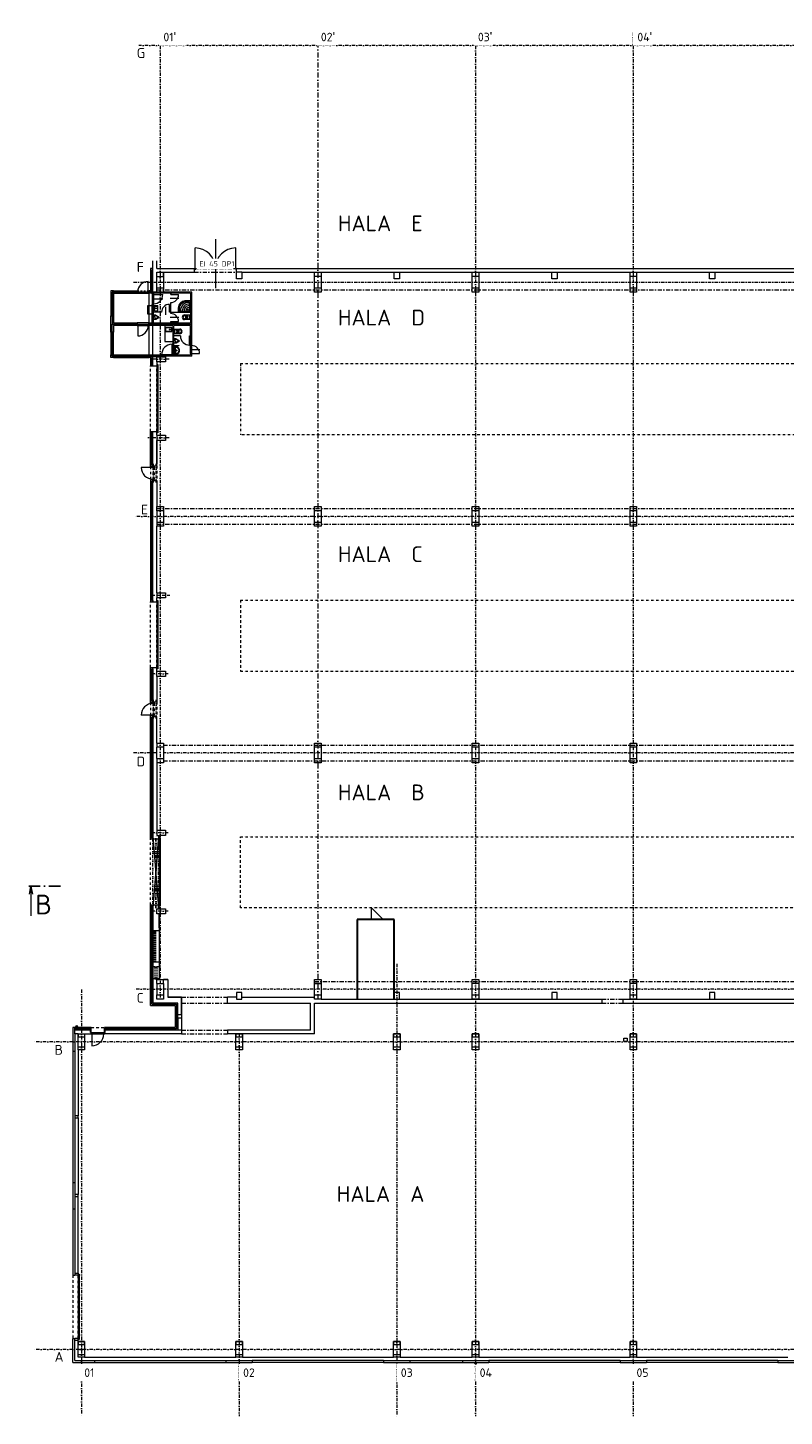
# Model space of a CAD drawing. Header units: millimetres. Extents: x -385852 to 693036, y -525006 to 444206.
# Tile 15 of 156: x -4078 to 53487, y -5085 to 100555. Entities that reach past the tile are written whole.
import ezdxf
from ezdxf.enums import TextEntityAlignment as Align

# ---------------------------------------------------------------- set-up
doc = ezdxf.new("R2010")
doc.units = ezdxf.units.MM
for name, pattern in [('CENTERX2', [101.6, 63.5, -12.7, 12.7, -12.7]), ('DASHDOT', [25.4, 12.7, -6.35, 0, -6.35]), ('DIVIDE', [31.75, 12.7, -6.35, 0, -6.35, 0, -6.35]), ('DĚLICÍX2', [63.5, 25.4, -12.7, 0, -12.7, 0, -12.7]), ('HIDDEN', [9.525, 6.35, -3.175]), ('ČERCHOVANÁ', [25.4, 12.7, -6.35, 0, -6.35])]:
    doc.linetypes.add(name, pattern=pattern)
for name, color, linetype, lineweight in [('___vedl obj', 7, 'Continuous', 30), ('A99_N_kce-nad-nevid', 7, 'DIVIDE', 20), ('A99_N_kce-nad-vid', 7, 'DASHDOT', 5), ('A99_N_kce-rez-sil', 6, 'Continuous', 18), ('A99_N_kce-rez-ten', 4, 'Continuous', 20), ('A99_N_osy', 7, 'CENTERX2', 9), ('A99_N_txt-popis-200', 240, 'Continuous', 5), ('A99_N_txt-popis-50', 240, 'Continuous', 9), ('A99_N_vypln-dve', 7, 'Continuous', 5), ('A99_S_kce-demolice', 30, 'Continuous', 20), ('A99_S_kce-nad-vid', 181, 'DASHDOT', 5), ('A99_S_kce-pohl', 61, 'Continuous', 5), ('A99_S_kce-rez-sil', 7, 'Continuous', 15), ('A99_S_kce-rez-ten', 6, 'Continuous', 9), ('A99_S_koty-200', 160, 'Continuous', 5), ('A99_S_otvory', 7, 'Continuous', 5), ('A99_S_sloupy', 7, 'Continuous', 5)]:
    doc.layers.add(name, color=color, linetype=linetype, lineweight=lineweight)
doc.styles.add('A99_popis', font='isocpeur.ttf')
doc.styles.add('ad_popis 100', font='isocpeur.ttf', dxfattribs={"height": 200})

# ---------------------------------------------------------------- blocks, each defined once
blk = doc.blocks.new('A$C2B9F600D')
at = {"layer": '___vedl obj', "lineweight": 9}
for p, q in [((4967, 6127), (4967, 7027)), ((4117, 6227), (2217, 6227)), ((2217, 6227), (4117, 6227)), ((2217, 6227), (2217, 4407)), ((4117, 6177), (2267, 6177)), ((2267, 4407), (2267, 6127)), ((2317, 6127), (4117, 6127)), ((2317, 6127), (2317, 4407)), ((3896, 6227), (4796, 6227)), ((3896, 6177), (4796, 6177)), ((3896, 6127), (4796, 6127)), ((5017, 6227), (4117, 6227)), ((5017, 6127), (4117, 6127)), ((4167, 6127), (4167, 6227)), ((4796, 6227), (5017, 6227)), ((4796, 6177), (5017, 6177)), ((4796, 6127), (5017, 6127)), ((5275, 6077), (5275, 6027)), ((5375, 6027), (5275, 6027)), ((5275, 6027), (5275, 5327)), ((5375, 5327), (5275, 5327)), ((5275, 5327), (5275, 5277)), ((6088, 5677), (5325, 5677)), ((5375, 6077), (5375, 6027)), ((5375, 6027), (6075, 6027)), ((5375, 6027), (5375, 5327)), ((5375, 5327), (5375, 5277)), ((6575, 4687), (6575, 5287)), ((7285, 5727), (6625, 5727)), ((6675, 6077), (6675, 6027)), ((6675, 6027), (7275, 6027)), ((6675, 5427), (6675, 5377)), ((4939, 4533), (4939, 5189)), ((4939, 5189), (5275, 5189)), ((5275, 4533), (4939, 4533)), ((5275, 5189), (5275, 4533)), ((5375, 4486), (5499, 4486)), ((5375, 4130), (5375, 4486)), ((5475, 4308), (5475, 4418)), ((5475, 4308), (5475, 4197)), ((5499, 4440), (5478, 4440)), ((5699, 4331), (5506, 4438)), ((5699, 4284), (5506, 4178)), ((5532, 4477), (5725, 4371)), ((5725, 4245), (5532, 4138)), ((5705, 4308), (5705, 4322)), ((5705, 4308), (5705, 4294)), ((5756, 4322), (5756, 4308)), ((5756, 4308), (5756, 4294)), ((6284, 5108), (6284, 4501)), ((7285, 4277), (6625, 4277)), ((7733, 4481), (8175, 4481)), ((7733, 4431), (7905, 4431)), ((7875, 4354), (7823, 4354)), ((7875, 4254), (7823, 4254)), ((7895, 4334), (7895, 4274)), ((7935, 4401), (7935, 4206)), ((8000, 4381), (7970, 4381)), ((8000, 4226), (7970, 4226)), ((7985, 4396), (7985, 4366)), ((7985, 4241), (7985, 4211)), ((8100, 4481), (8100, 4126)), ((8175, 4481), (8175, 4126)), ((5017, 3887), (4117, 3887)), ((4117, 3787), (5017, 3787)), ((5017, 3687), (4117, 3687)), ((4117, 3687), (5017, 3687)), ((4167, 3787), (4167, 2887)), ((4967, 3787), (4967, 3687)), ((5499, 4130), (5375, 4130)), ((5499, 4176), (5478, 4176)), ((6225, 3687), (6225, 2464)), ((6753, 3539), (6261, 3539)), ((6261, 3539), (6261, 3212)), ((6261, 3212), (6753, 3212)), ((6723, 3509), (6291, 3509)), ((6291, 3509), (6291, 3242)), ((6291, 3242), (6723, 3242)), ((6675, 3987), (7275, 3987)), ((6723, 3242), (6723, 3509)), ((6753, 3212), (6753, 3539)), ((6925, 3404), (7368, 3404)), ((6925, 3049), (6925, 3404)), ((7000, 3049), (7000, 3404)), ((7100, 3304), (7130, 3304)), ((7115, 3289), (7115, 3319)), ((7165, 3129), (7165, 3324)), ((7195, 3354), (7368, 3354)), ((7205, 3196), (7205, 3256)), ((7225, 3276), (7277, 3276)), ((7225, 3176), (7277, 3176)), ((7905, 4176), (7733, 4176)), ((8175, 4126), (7733, 4126)), ((2217, 1347), (2217, 3167)), ((2267, 3167), (2267, 1447)), ((2317, 1447), (2317, 3167)), ((6225, 2464), (6825, 2464)), ((6775, 1347), (6775, 2247)), ((7368, 3049), (6925, 3049)), ((6925, 2681), (7049, 2681)), ((6925, 2325), (6925, 2681)), ((7049, 2325), (6925, 2325)), ((6925, 2123), (6925, 2149)), ((6925, 2149), (7300, 2149)), ((7300, 2123), (6925, 2123)), ((7025, 2503), (7025, 2613)), ((7025, 2503), (7025, 2392)), ((7049, 2635), (7028, 2635)), ((7049, 2371), (7028, 2371)), ((7249, 2526), (7056, 2633)), ((7249, 2479), (7056, 2373)), ((7082, 2672), (7275, 2566)), ((7275, 2440), (7082, 2333)), ((7100, 3149), (7130, 3149)), ((7115, 3134), (7115, 3164)), ((7368, 3099), (7195, 3099)), ((7255, 2503), (7255, 2517)), ((7255, 2503), (7255, 2489)), ((7300, 2149), (7300, 2123)), ((7306, 2517), (7306, 2503)), ((7306, 2503), (7306, 2489)), ((8111, 2187), (8111, 2887)), ((8175, 1547), (8175, 2147)), ((8275, 1547), (8275, 2147)), ((4117, 1347), (2217, 1347)), ((2217, 1347), (4117, 1347)), ((4117, 1397), (2267, 1397)), ((2317, 1447), (4117, 1447)), ((3896, 1447), (4796, 1447)), ((3896, 1397), (4796, 1397)), ((3896, 1347), (4796, 1347)), ((4796, 1447), (5925, 1447)), ((4796, 1397), (5925, 1397)), ((4796, 1347), (5925, 1347)), ((6825, 1447), (5925, 1447)), ((6825, 1447), (5925, 1447)), ((5925, 1397), (6825, 1397)), ((6825, 1347), (5925, 1347)), ((6825, 1347), (5925, 1347)), ((5975, 1347), (5975, 1447)), ((6985, 2056), (6925, 2056)), ((6925, 2056), (6925, 1506)), ((6925, 1506), (6985, 1506)), ((6945, 2008), (6949, 2036)), ((6945, 2008), (6945, 1553)), ((6945, 1553), (6949, 1526)), ((6985, 2036), (6949, 2036)), ((6985, 1526), (6949, 1526)), ((7026, 1781), (6954, 1781)), ((6990, 1745), (6990, 1816)), ((7035, 1781), (7035, 1981)), ((7035, 1781), (7035, 1581)), ((7156, 1781), (7056, 1781)), ((7106, 1731), (7106, 1831)), ((8885, 1837), (8225, 1837)), ((8275, 1547), (8875, 1547))]:
    blk.add_line(p, q, dxfattribs=at)
at = {"layer": '___vedl obj', "lineweight": 9, "ltscale": 2}
for p, q in [((2317, 6227), (2217, 6227)), ((2217, 6227), (2217, 6127)), ((2217, 6127), (2317, 6127)), ((2317, 5607), (2217, 5607)), ((2317, 6127), (2317, 6227)), ((3217, 6127), (3217, 6227)), ((4117, 6127), (4117, 6227)), ((8275, 6227), (5017, 6227)), ((8275, 6227), (5017, 6227)), ((5017, 6127), (5017, 6227)), ((5275, 6127), (5017, 6127)), ((5275, 6127), (5275, 6227)), ((5275, 6077), (5275, 6127)), ((5275, 6127), (5275, 6127)), ((5375, 6077), (5275, 6077)), ((8175, 6127), (5375, 6127)), ((5375, 6077), (5375, 6127)), ((6675, 6027), (6675, 6127)), ((6675, 4587), (6675, 5427)), ((8175, 6127), (8175, 3887)), ((8275, 3787), (8275, 6227)), ((2317, 4407), (2217, 4407)), ((2217, 4407), (2217, 3787)), ((2317, 4407), (2317, 3887)), ((5275, 3887), (5275, 5277)), ((5375, 5277), (5275, 5277)), ((5375, 3887), (5375, 5277)), ((5975, 4687), (5375, 4687)), ((6675, 4687), (6575, 4687)), ((6675, 4687), (8175, 4687)), ((4117, 3787), (2217, 3787)), ((2217, 3167), (2217, 3787)), ((2217, 3787), (4117, 3787)), ((2317, 3887), (4117, 3887)), ((4117, 3687), (2317, 3687)), ((2317, 3687), (2317, 3167)), ((4117, 3887), (4117, 3687)), ((5017, 3887), (5275, 3887)), ((5017, 3687), (5017, 3887)), ((5017, 3787), (8275, 3787)), ((8275, 3787), (5017, 3787)), ((6825, 3687), (5017, 3687)), ((5375, 3887), (8175, 3887)), ((6675, 3887), (6675, 3987)), ((6825, 3687), (6825, 3687)), ((6825, 3687), (6825, 1347)), ((8175, 3687), (6925, 3687)), ((6925, 1447), (6925, 3687)), ((8175, 2147), (8175, 3687)), ((8275, 2147), (8275, 3787)), ((2317, 3167), (2217, 3167)), ((7411, 2887), (6925, 2887)), ((8111, 2887), (8175, 2887)), ((8275, 2147), (8175, 2147)), ((2317, 1967), (2217, 1967)), ((2217, 1347), (2217, 1447)), ((2217, 1447), (2317, 1447)), ((2317, 1347), (2217, 1347)), ((2317, 1447), (2317, 1347)), ((3217, 1447), (3217, 1347)), ((4117, 1447), (4117, 1347)), ((8275, 1347), (6825, 1347)), ((6825, 1347), (6825, 1347)), ((6925, 1447), (8175, 1447)), ((8275, 1547), (8175, 1547)), ((8175, 1547), (8175, 1447)), ((8275, 1347), (8275, 1547))]:
    blk.add_line(p, q, dxfattribs=at)
at = {"layer": '___vedl obj', "lineweight": 9, "ltscale": 100}
for p, q in [((5025, 1347), (5025, 6227)), ((5325, 1347), (5325, 6227))]:
    blk.add_line(p, q, dxfattribs=at)
at = {"layer": '___vedl obj', "lineweight": 9, "ltscale": 10}
for p, q in [((5375, 5210), (5690, 5210)), ((5375, 4730), (5375, 5210)), ((5375, 4730), (5690, 4730)), ((5445, 5134), (5659, 5134)), ((5445, 4806), (5445, 5134)), ((5445, 4806), (5659, 4806)), ((5659, 5134), (5659, 4806)), ((5690, 4730), (5690, 5210))]:
    blk.add_line(p, q, dxfattribs=at)
at = {"layer": '___vedl obj', "lineweight": 9}
for points in [[(8175, 4687), (7302, 4687, -0.4079401), (7279, 4709), (7279, 5017, -0.3903945), (7784, 5579), (8153, 5583, -0.4091431), (8175, 5560)], [(8169, 4709, -0.4067431), (8153, 4693), (7302, 4693, -0.4067341), (7286, 4709), (7286, 5017, -0.39027), (7784, 5572), (8153, 5576, -0.4075301), (8169, 5560)], [(8162, 4709, -0.4043768), (8153, 4700), (7302, 4700, -0.4043718), (7293, 4709), (7293, 5017, -0.3901431), (7784, 5565), (8153, 5569, -0.4043718), (8162, 5560)], [(8050, 5516, -0.4071157), (8108, 5457), (8108, 4812, -0.4187198), (8050, 4754), (7404, 4754, -0.4187212), (7346, 4812), (7346, 4976, -0.409609), (7870, 5516)]]:
    blk.add_lwpolyline(points, format="xyb", close=True, dxfattribs=at)
at = {"layer": '___vedl obj', "lineweight": 9, "ltscale": 10}
for centre, radius in [((5410, 4970), 14), ((5543, 4970), 24.5), ((5543, 4970), 14)]:
    blk.add_circle(centre, radius, dxfattribs=at)
at = {"layer": '___vedl obj', "lineweight": 9}
for centre, radius in [((7982, 4880), 41.1), ((7982, 4880), 30.3), ((7985, 4381), 7.5), ((7985, 4226), 7.5), ((6588, 3376), 20.1), ((6783, 3376), 20.1), ((7115, 3304), 7.5), ((7115, 3149), 7.5), ((6990, 1781), 20), ((7106, 1781), 37.5), ((7106, 1781), 25)]:
    blk.add_circle(centre, radius, dxfattribs=at)
for centre, radius, start, end in [((4967, 6227), 800, 90, 180), ((5375, 6027), 700, 270, 0), ((6575, 4687), 600, 90, 180), ((6675, 6027), 600, 270, 0), ((8043, 4819), 620, 87.63598, 182.34552), ((8043, 4819), 485, 86.97864, 183.00287), ((6675, 3987), 600, 0, 90), ((7733, 4304), 178, 90, 270), ((7733, 4304), 128, 90, 270), ((8043, 4819), 350, 85.81447, 184.16703), ((7857, 4302), 61.7, 123.26588, 178.4872), ((7857, 4305), 61.7, 181.5128, 236.73412), ((8043, 4819), 216, 83.18736, 186.79414), ((7875, 4334), 20, 0, 90), ((7875, 4274), 20, 270, 0), ((7905, 4401), 30, 0, 90), ((4167, 3687), 800, 270, 0), ((7195, 3324), 30, 90, 180), ((7225, 3256), 20, 90, 180), ((7225, 3196), 20, 180, 270), ((7244, 3225), 61.7, 1.5128, 56.73412), ((7244, 3228), 61.7, 303.26588, 358.4872), ((7368, 3226), 178, 270, 90), ((7368, 3226), 128, 270, 90), ((7905, 4206), 30, 270, 0), ((6775, 1447), 800, 90, 180), ((7195, 3129), 30, 180, 270), ((8111, 2887), 700, 180, 270), ((8275, 1547), 600, 0, 90), ((7030, 688), 1323, 88.47706, 93.67527), ((7030, 2871), 1321, 266.32077, 271.52691), ((6978, 533), 1523, 84.49277, 89.73823), ((6978, 533), 1503, 84.48205, 89.7365), ((6978, 3029), 1503, 270.2635, 275.51795), ((6978, 3029), 1523, 270.26177, 275.50723), ((7065, 1981), 30, 90, 180), ((7065, 1581), 30, 180, 270), ((7077, 1814), 197, 77.88867, 93.52869), ((7077, 1748), 197, 266.47131, 282.11133), ((7097, 1791), 216, 53.76118, 84.20939), ((7097, 1770), 216, 275.79061, 306.23882), ((7096, 1797), 234, 42.17317, 83.47044), ((7096, 1765), 234, 276.52956, 317.82683), ((7103, 1819), 230, 36.98722, 84.63967), ((7103, 1742), 230, 275.36033, 323.01278), ((7098, 1795), 213, 12.9464, 53.51515), ((7098, 1766), 213, 306.48485, 347.0536), ((7113, 1813), 210, 8.18423, 42.10526), ((7113, 1749), 210, 317.89474, 351.81577), ((7105, 1819), 229, 5.97223, 37.42411), ((7105, 1743), 229, 322.57589, 354.02777), ((6910, 1781), 401, 351.12195, 8.87805), ((6925, 1781), 401, 351.12195, 8.87805), ((6937, 1781), 401, 351.12195, 8.87805)]:
    blk.add_arc(centre, radius, start, end, dxfattribs=at)
at = {"layer": '___vedl obj', "lineweight": 9, "extrusion": (0, 0, -1)}
for centre, major_axis, start_param, end_param in [((5580, 4418), (105, 0), 3.1415927, 3.5486335), ((5498, 4450), (-16.4, 0), 0.4070408, 2.1459739), ((5499, 4428), (-63.8, 0), 1.5707963, 2.1209714), ((5499, 4428), (12.8, 0), -1.5707963, -1.0206213), ((5692, 4322), (12.8, 0), -1.0206213, 0), ((5692, 4294), (-12.8, 0), 3.1415927, 4.162214), ((5692, 4322), (63.8, 0), -1.0206213, 0), ((5692, 4294), (-63.8, 0), 3.1415927, 4.162214), ((5580, 4197), (105, 0), 2.7345519, 3.1415927), ((5498, 4166), (-16.4, 0), 4.1372114, 5.8761445), ((5499, 4187), (-12.8, 0), 4.162214, 4.712389), ((5499, 4187), (63.8, 0), 1.0206213, 1.5707963), ((7130, 2613), (105, 0), 3.1415927, 3.5486335), ((7130, 2392), (-105, 0), -0.4070408, 0), ((7048, 2645), (16.4, 0), 3.5486335, 5.2875666), ((7048, 2361), (-16.4, 0), 4.1372114, 5.8761445), ((7049, 2623), (63.8, 0), -1.5707963, -1.0206213), ((7049, 2623), (-12.8, 0), 1.5707963, 2.1209714), ((7049, 2382), (12.8, 0), 1.0206213, 1.5707963), ((7049, 2382), (-63.8, 0), 4.162214, 4.712389), ((7242, 2517), (12.8, 0), -1.0206213, 0), ((7242, 2489), (-12.8, 0), 3.1415927, 4.162214), ((7242, 2517), (-63.8, 0), 2.1209714, 3.1415927), ((7242, 2489), (-63.8, 0), 3.1415927, 4.162214)]:
    blk.add_ellipse(centre, major_axis=major_axis, ratio=0.900435, start_param=start_param, end_param=end_param, dxfattribs=at)
blk = doc.blocks.new('*U156')
at = {"color": 0, "linetype": 'ByBlock'}
blk.add_line((-11.27, 0), (-11.27, -11.25), dxfattribs=at)
at = {"color": 0, "linetype": 'ByBlock', "const_width": 0.63}
for points in [[(-12.15, 0), (-7.65, 0)], [(-6.39, 0), (-5.76, 0)], [(-4.5, 0), (0, 0)]]:
    blk.add_lwpolyline(points, dxfattribs=at)
at = {"color": 0, "linetype": 'ByBlock'}
blk.add_lwpolyline([(-11.82, -3.1), (-11.27, 0), (-10.72, -3.1)], dxfattribs=at)
at = {"color": 0, "linetype": 'ByBlock', "style": 'A99_popis', "flags": 12}
blk.add_attdef('OZNŘ_3K', text='', height=5, rotation=0.0024, dxfattribs=at).set_placement((784.08, 77.08), align=Align.RIGHT)
at = {"color": 0, "linetype": 'ByBlock', "style": 'A99_popis'}
blk.add_attdef('OZNŘ_1K', (-9.63, -10.73), '', height=5, dxfattribs=at)

msp = doc.modelspace()

# ---------------------------------------------------------------- linework, layer by layer
at = {"layer": 'A99_N_kce-nad-nevid', "color": 1, "linetype": 'DĚLICÍX2', "lineweight": 13, "ltscale": 10}
for points in [[(5490, 65950), (5490, 67370)], [(5700, 65950), (5700, 67370)], [(5490, 47995), (5490, 49415)], [(5700, 47995), (5700, 49415)], [(5450, 33565), (5450, 39065)], [(5655, 33565), (5655, 39065)], [(5690, 33565), (5690, 39065)], [(5880, 33565), (5880, 39065)]]:
    msp.add_lwpolyline(points, dxfattribs=at)
at = {"layer": 'A99_N_kce-nad-vid', "color": 1, "linetype": 'ČERCHOVANÁ', "ltscale": 15}
for p, q in [((12100, 75005.3403), (132450, 75005.3403)), ((12100, 75005.3403), (12100, 69595)), ((5260, 69840), (5260, 74840)), ((5750, 69840), (5750, 74840)), ((5260, 67160), (5260, 66160)), ((5450, 67110), (5450, 66210)), ((5550, 67110), (5550, 66210)), ((5750, 67220), (5750, 66100)), ((5260, 51885), (5260, 56885)), ((5750, 51885), (5750, 56885)), ((12100, 57005.3403), (144450, 57005.3403)), ((12100, 57005.3403), (12100, 51595)), ((12100, 51594.6597), (144450, 51594.6597)), ((5260, 49205), (5260, 48205)), ((5450, 49155), (5450, 48255)), ((5550, 49155), (5550, 48255)), ((5750, 49265), (5750, 48145)), ((5910, 38815), (5910, 33815)), ((12100, 39005.3403), (144450, 39005.3403)), ((750, 24490), (1750, 24490)), ((-650, 5640), (-650, 840)), ((-250, 840), (-250, 5640))]:
    msp.add_line(p, q, dxfattribs=at)
at = {"layer": 'A99_N_kce-nad-vid', "color": 1, "linetype": 'ČERCHOVANÁ', "ltscale": 10}
msp.add_lwpolyline([(4240, 80550), (5150, 80550)], dxfattribs=at)
at = {"layer": 'A99_N_kce-nad-vid', "color": 1, "linetype": 'ČERCHOVANÁ', "ltscale": 15}
for points in [[(132450, 69594.6597), (12100, 69594.6597)], [(5260, 33815), (5260, 38815)], [(12100, 33594.6597), (12100, 39005.3403)], [(144450, 33594.6597), (12100, 33594.6597)]]:
    msp.add_lwpolyline(points, dxfattribs=at)
at = {"layer": 'A99_N_kce-rez-sil', "linetype": 'Continuous'}
for p, q in [((-250, 570), (-250, 590)), ((-500, -850), (750, -850)), ((11000, -845), (11000, -1000)), ((23000, -850), (23000, -1000)), ((29000, -850), (29000, -1000)), ((41000, -850), (41000, -1000)), ((53000, -850), (53000, -1000))]:
    msp.add_line(p, q, dxfattribs=at)
at = {"layer": 'A99_N_kce-rez-sil', "linetype": 'Continuous', "lineweight": 13, "ltscale": 0.5}
for points in [[(2440.0833, 80450), (2440, 80550), (2240, 80550), (2240, 80350), (2342, 80350)], [(5260, 80550), (5260, 80550), (5150, 80550)], [(5150, 80450), (5150, 80550)], [(2340, 77390), (2240, 77390), (2240, 78630), (2342, 78630)], [(2442, 75570), (2442, 75470), (2240, 75470), (2240, 75670), (2342, 75670)], [(5150, 75570), (5150, 75470)], [(5260, 75470), (5260, 75470), (5150, 75470)]]:
    msp.add_lwpolyline(points, dxfattribs=at)
at = {"layer": 'A99_N_kce-rez-sil', "linetype": 'Continuous', "lineweight": 15}
for points in [[(5260, 75470), (5260, 74840), (5755, 74840)], [(5260, 67160), (5260, 69840), (5750, 69840)], [(5550, 67160), (5260, 67160)], [(5550, 67160), (5550, 67220)], [(5550, 66160), (5260, 66160)], [(5260, 49205), (5260, 51885), (5750, 51885)], [(5550, 49205), (5260, 49205)], [(5550, 49205), (5550, 49265)], [(5550, 48205), (5260, 48205)], [(5550, 48205), (5550, 48145)], [(5910, 33530), (5910, 33815)], [(750, 24490), (-650, 24490)], [(750, 24100), (750, 24490)], [(1750, 24100), (1750, 24490)]]:
    msp.add_lwpolyline(points, dxfattribs=at)
at = {"layer": 'A99_N_kce-rez-sil', "linetype": 'Continuous'}
for points in [[(-650, 24490), (-650, 5640)], [(-500, 24000), (-500, 17760)], [(-500, 17610), (-500, 11775)], [(-500, 11625), (-500, 5790)], [(-650, 5640), (-500, 5640)], [(-650, -1000), (-650, 840)], [(-650, 840), (-500, 840)], [(53000, -850), (55000, -850)], [(53000, -1000), (55000, -1000)]]:
    msp.add_lwpolyline(points, dxfattribs=at)
at = {"layer": 'A99_N_kce-rez-sil', "linetype": 'Continuous', "lineweight": 15}
msp.add_circle((-355, 24590), 55, dxfattribs=at)
at = {"layer": 'A99_N_kce-rez-ten', "linetype": 'Continuous'}
for p, q in [((5450, 31850), (5450, 29460)), ((5450, 29095), (5450, 28195))]:
    msp.add_line(p, q, dxfattribs=at)
at = {"layer": 'A99_N_kce-rez-ten', "linetype": 'Continuous', "ltscale": 0.5}
for points in [[(2240, 80350), (2240, 78630)], [(2440, 80550), (4240, 80550)], [(4240, 80450), (4240, 80550)]]:
    msp.add_lwpolyline(points, dxfattribs=at)
at = {"layer": 'A99_N_kce-rez-ten', "linetype": 'Continuous', "lineweight": 5, "ltscale": 0.5}
for points in [[(5260, 80550), (5260, 80450)], [(2240, 77390), (2240, 75670)], [(2442, 75470), (5150, 75470)], [(5260, 75470), (5260, 75570)], [(5450, 66060), (5450, 66160)], [(5450, 49305), (5450, 49205)], [(5360, 38915), (5360, 38815)], [(5360, 33715), (5360, 33715), (5450, 33715)], [(-500, 17760), (-500, 17610)], [(-500, 11775), (-500, 11625)], [(-500, 5790), (-500, 5640)], [(-500, 690), (-500, 840)]]:
    msp.add_lwpolyline(points, dxfattribs=at)
at = {"layer": 'A99_N_kce-rez-ten', "linetype": 'Continuous'}
for points in [[(5360, 75570), (5360, 74840)], [(5360, 74940), (5360, 74940), (5450, 74940)], [(5360, 67260), (5360, 69840), (5360, 69840)], [(5360, 69740), (5360, 69740), (5450, 69740)], [(5360, 67260), (5450, 67260)], [(5450, 67160), (5450, 67260)], [(5550, 67160), (5550, 67110)], [(5360, 66060), (5450, 66060)], [(5550, 66160), (5550, 66210)], [(5360, 56985), (5360, 56985), (5450, 56985)], [(5360, 49305), (5360, 51785), (5360, 51785)], [(5360, 51785), (5360, 51785), (5450, 51785)], [(5360, 49305), (5450, 49305)], [(5360, 48105), (5450, 48105)], [(5550, 48205), (5550, 48255)], [(5360, 38915), (5360, 38915), (5450, 38915)], [(5450, 33565), (5450, 33755)], [(-500, 24000), (-500, 24490)], [(690, 24390), (-500, 24390)], [(750, 24100), (690, 24100), (690, 24390)], [(1750, 24100), (1810, 24100), (1810, 24390)]]:
    msp.add_lwpolyline(points, dxfattribs=at)
for points in [[(5450, 67160), (5550, 67160), (5550, 67110), (5450, 67110)], [(5450, 66160), (5550, 66160), (5550, 66210), (5450, 66210)], [(5450, 49205), (5550, 49205), (5550, 49155), (5450, 49155)], [(5450, 48205), (5550, 48205), (5550, 48255), (5450, 48255)]]:
    msp.add_lwpolyline(points, close=True, dxfattribs=at)
at = {"layer": 'A99_N_kce-rez-ten'}
for points in [[(-650, 22700), (-500, 22700)], [(-650, 12700), (-500, 12700)], [(-650, 10700), (-500, 10700)]]:
    msp.add_lwpolyline(points, dxfattribs=at)
at = {"layer": 'A99_N_osy', "linetype": 'DASHDOT', "ltscale": 20}
for p, q in [((6000, 100200), (6000, 26650)), ((30000, 100200), (30000, -5085)), ((42000, 100200), (42000, -5085)), ((3980, 81200), (138800, 81200)), ((150800, 63380), (3980, 63380)), ((5750, 45380), (3980, 45380)), ((187349.6209, 45380), (6250, 45380)), ((24000, 29340.7937), (24000, -5085)), ((0, 27390), (0, -5085)), ((187349.6209, 27400), (3980, 27400)), ((187349.6209, 23400), (-3600, 23400)), ((12000, 24000), (12000, -5085)), ((187349.6209, 0), (-3600, 0))]:
    msp.add_line(p, q, dxfattribs=at)
at = {"layer": 'A99_N_osy', "linetype": 'DASHDOT', "ltscale": 30}
msp.add_line((18000, 100200), (18000, 26650), dxfattribs=at)
at = {"layer": 'A99_N_osy', "linetype": 'DASHDOT', "ltscale": 20}
for points in [[(152950, 99200), (4375, 99200)], [(6682.5, 75330), (5317.5, 75330)], [(6682.5, 69350), (5070, 69350)], [(6605, 51400), (5240, 51400)], [(6605, 39300), (5240, 39300)], [(6605, 33330), (5240, 33330)]]:
    msp.add_lwpolyline(points, dxfattribs=at)
at = {"layer": 'A99_N_osy', "linetype": 'DASHDOT', "ltscale": 15}
msp.add_lwpolyline([(6732.5, 57370), (5267.5, 57370)], dxfattribs=at)
at = {"layer": 'A99_N_txt-popis-50', "lineweight": 9}
for points in [[(5450, 39065), (5880, 33565)], [(5880, 39065), (5450, 33565)]]:
    msp.add_lwpolyline(points, dxfattribs=at)
at = {"layer": 'A99_N_vypln-dve', "color": 1, "linetype": 'Continuous'}
for p, q in [((5550, 67110), (4550, 67110)), ((5550, 48255), (4550, 48255))]:
    msp.add_line(p, q, dxfattribs=at)
for points in [[(8650, 82250), (8650, 83800)], [(11750, 82250), (11750, 83800)], [(5550, 49205), (5550, 49155)]]:
    msp.add_lwpolyline(points, dxfattribs=at)
at = {"layer": 'A99_N_vypln-dve', "linetype": 'Continuous'}
msp.add_lwpolyline([(10200, 84465), (10200, 80755)], dxfattribs=at)
at = {"layer": 'A99_N_vypln-dve', "color": 1, "linetype": 'Continuous'}
for points in [[(8600, 82250), (8650, 82250), (8650, 82150), (8600, 82150)], [(11800, 82250), (11750, 82250), (11750, 82150), (11800, 82150)], [(5780, 74940), (5830, 74940), (5830, 69740), (5780, 69740)], [(5780, 56985), (5830, 56985), (5830, 51785), (5780, 51785)], [(5950, 38915), (6000, 38915), (6000, 33715), (5950, 33715)], [(-225, 5720), (-175, 5720), (-175, 760), (-225, 760)]]:
    msp.add_lwpolyline(points, close=True, dxfattribs=at)
for centre, radius, start, end in [((8650, 82250), 1550, 360, 90), ((11750, 82250), 1550, 90, 180), ((5450, 67110), 900, 180, 270), ((5450, 48255), 900, 90, 180)]:
    msp.add_arc(centre, radius, start, end, dxfattribs=at)
at = {"layer": 'A99_S_kce-demolice', "linetype": 'HIDDEN', "lineweight": 9, "ltscale": 15}
for p, q in [((5550, 31850), (5550, 29460)), ((5650, 31850), (5650, 29460)), ((5600, 29045), (5600, 28245)), ((5750, 29045), (5750, 28245))]:
    msp.add_line(p, q, dxfattribs=at)
at = {"layer": 'A99_S_kce-demolice', "lineweight": 9}
for p, q in [((5600, 29045), (5600, 29095)), ((5750, 29045), (5600, 29045)), ((5750, 29045), (5750, 29095)), ((5750, 28245), (5600, 28245)), ((5600, 28245), (5600, 28195)), ((5750, 28245), (5750, 28195))]:
    msp.add_line(p, q, dxfattribs=at)
at = {"layer": 'A99_S_kce-nad-vid', "linetype": 'DASHDOT', "ltscale": 25}
for p, q in [((5750, 80610), (138800, 80610)), ((5750, 63970), (138800, 63970)), ((5750, 62790), (150800, 62790)), ((6250, 45970), (150800, 45970)), ((6250, 44790), (150800, 44790)), ((17750, 27990), (150800, 27990)), ((7630, 26790), (11130, 26790)), ((39610, 26650), (41210, 26650)), ((7630, 26350), (11130, 26350)), ((39610, 26350), (41210, 26350)), ((7630, 24300), (11130, 24300)), ((7630, 24000), (11130, 24000))]:
    msp.add_line(p, q, dxfattribs=at)
for points in [[(8600, 82250), (11800, 82250)], [(8600, 81950), (11800, 81950)]]:
    msp.add_lwpolyline(points, dxfattribs=at)
at = {"layer": 'A99_S_kce-pohl', "linetype": 'Continuous', "ltscale": 10}
for q in [(22061.7968, 32720), (22961.7968, 32720)]:
    msp.add_line((22061.7968, 33620), q, dxfattribs=at)
at = {"layer": 'A99_S_kce-pohl', "linetype": 'Continuous', "lineweight": 30, "ltscale": 10}
for p, q in [((21000, 32720), (21000, 26650)), ((23800, 32720), (21000, 32720)), ((23800, 26650), (23800, 32720))]:
    msp.add_line(p, q, dxfattribs=at)
at = {"layer": 'A99_S_kce-pohl'}
for p, q in [((250, -600), (11750, -600)), ((12250, -600), (23750, -600)), ((24250, -600), (29750, -600)), ((30250, -600), (41750, -600)), ((42250, -600), (53750, -600)), ((42250, -600), (53750, -600))]:
    msp.add_line(p, q, dxfattribs=at)
msp.add_lwpolyline([(-250, 600), (-250, 690)], dxfattribs=at)
at = {"layer": 'A99_S_kce-rez-sil'}
for p, q in [((5450, 80450), (5450, 82810)), ((5450, 74940), (5450, 75530)), ((5750, 75530), (5450, 75530)), ((5450, 33715), (5450, 31850)), ((5910, 32080), (5910, 33130)), ((5910, 31850), (5450, 31850)), ((5910, 32080), (5910, 31850)), ((5450, 29460), (5450, 29095)), ((5910, 29460), (5450, 29460)), ((5600, 29095), (5450, 29095)), ((5910, 29095), (5750, 29095)), ((5910, 29460), (5910, 29260)), ((5910, 29160), (5910, 29095)), ((5600, 28195), (5450, 28195)), ((5450, 28195), (5450, 26350)), ((5910, 28195), (5750, 28195)), ((5910, 28195), (5910, 28150)), ((6570, 28150), (6250, 28150)), ((7630, 26790), (6570, 26790)), ((7630, 26350), (7630, 26790)), ((7330, 26350), (5450, 26350)), ((7330, 25450), (7330, 26350)), ((7330, 25150), (7330, 25450)), ((7630, 25450), (7630, 26350)), ((7630, 25450), (7630, 25200)), ((690, 24300), (-500, 24300)), ((7330, 24300), (1810, 24300)), ((7330, 25150), (7330, 24350)), ((7330, 24350), (7330, 24300)), ((7430, 24300), (7330, 24300)), ((7630, 24300), (7430, 24300)), ((7630, 25200), (7630, 24300)), ((7630, 24300), (7630, 24000)), ((7630, 24000), (1750, 24000)), ((7630, 24000), (5450, 24000))]:
    msp.add_line(p, q, dxfattribs=at)
at = {"layer": 'A99_S_kce-rez-sil', "linetype": 'Continuous'}
for p, q in [((5750, 82250), (8600, 82250)), ((6250, 81950), (8600, 81950)), ((11800, 82250), (161650, 82250)), ((12200, 81950), (138300, 81950)), ((5450, 67260), (5450, 69740)), ((5450, 56985), (5450, 66060)), ((5750, 66100), (5750, 64130)), ((5450, 51785), (5450, 49305)), ((5450, 48105), (5450, 38915)), ((11800, 26790), (11130, 26790)), ((11130, 26350), (11130, 26790)), ((12200, 26790), (17750, 26790)), ((18250, 26650), (39610, 26650)), ((39610, 26650), (39610, 26350)), ((41210, 26650), (41210, 26350)), ((41210, 26650), (54510, 26650)), ((11130, 26350), (17430, 26350)), ((17430, 24300), (17430, 26350)), ((17430, 24300), (17430, 26350)), ((17430, 24300), (17430, 26350)), ((17730, 26350), (39610, 26350)), ((17730, 26350), (39610, 26350)), ((17730, 24000), (17730, 26350)), ((17730, 26350), (20442.761, 26350)), ((17730, 24000), (17730, 26350)), ((17730, 24000), (17730, 26350)), ((41210, 26350), (54510, 26350)), ((17430, 24300), (11130, 24300)), ((11130, 24300), (11130, 24000)), ((17430, 24300), (12040, 24300)), ((17430, 24300), (15572.3832, 24300)), ((750, 24000), (750, 24100)), ((1750, 24000), (1750, 24100)), ((17730, 24000), (11130, 24000)), ((17730, 24000), (11130, 24000)), ((17730, 24000), (11740, 24000))]:
    msp.add_line(p, q, dxfattribs=at)
for points in [[(5750, 82250), (5750, 82810)], [(5750, 80770), (5750, 81630)], [(8600, 81950), (8600, 81950), (8600, 82250)], [(11800, 81950), (11800, 81950), (11800, 82250)], [(5750, 69550), (5750, 69840)], [(5750, 67220), (5750, 69150)], [(5550, 67220), (5550, 67220), (5750, 67220)], [(5550, 66160), (5550, 66100), (5750, 66100)], [(5750, 57570), (5750, 62630), (5750, 62630)], [(5750, 56885), (5750, 57170)], [(5750, 51600), (5750, 51885)], [(5750, 51200), (5750, 49265)], [(5550, 49265), (5550, 49265), (5750, 49265)], [(5550, 48145), (5550, 48145), (5750, 48145)], [(5750, 46130), (5750, 46130), (5750, 48145)], [(5750, 44950), (5750, 45810)], [(5750, 44630), (5750, 39500)], [(5910, 38815), (5910, 39100)], [(5750, 27830), (5750, 26970)], [(6250, 27830), (6250, 26970)], [(-250, 24000), (-500, 24000)], [(250, 24000), (750, 24000)]]:
    msp.add_lwpolyline(points, dxfattribs=at)
at = {"layer": 'A99_S_kce-rez-sil'}
msp.add_lwpolyline([(5750, 75130), (5750, 74840)], dxfattribs=at)
at = {"layer": 'A99_S_kce-rez-ten'}
for p, q in [((5750, 80450), (5450, 80450)), ((7630, 25450), (7330, 25450)), ((7630, 25200), (7330, 25200)), ((-250, 22800), (-250, 17760)), ((-250, 17610), (-250, 11775)), ((-250, 5790), (-250, 11625))]:
    msp.add_line(p, q, dxfattribs=at)
at = {"layer": 'A99_S_kce-rez-ten', "linetype": 'Continuous', "lineweight": 5, "ltscale": 0.5}
for points in [[(5450, 74840), (5450, 74940)], [(5450, 69740), (5450, 69840)], [(5450, 67220), (5550, 67220)], [(5450, 66100), (5550, 66100)], [(5450, 56985), (5450, 56885)], [(5450, 51785), (5450, 51885)], [(5450, 49265), (5550, 49265)], [(5450, 48105), (5450, 48205)], [(5450, 38815), (5450, 38915)], [(5450, 33815), (5450, 33715)]]:
    msp.add_lwpolyline(points, dxfattribs=at)
at = {"layer": 'A99_S_koty-200', "linetype": 'ByBlock', "lineweight": 5, "ltscale": 2}
for points in [[(-135, 0), (135, 0)], [(0, 135), (0, -135)]]:
    msp.add_lwpolyline(points, dxfattribs=at)
at = {"layer": 'A99_S_otvory'}
for p, q in [((5750, 69150), (5750, 67340)), ((750, 24100), (1750, 24100)), ((750, 24000), (1750, 24000)), ((800, 24000), (800, 24100)), ((800, 24000), (800, 23100)), ((1700, 24000), (1700, 24100))]:
    msp.add_line(p, q, dxfattribs=at)
at = {"layer": 'A99_S_otvory', "color": 1}
for points in [[(5600, 29095), (5750, 29095)], [(5600, 28195), (5750, 28195)]]:
    msp.add_lwpolyline(points, dxfattribs=at)
at = {"layer": 'A99_S_otvory'}
msp.add_arc((800, 24000), 900, 270, 0, dxfattribs=at)
at = {"layer": 'A99_S_sloupy', "linetype": 'Continuous', "ltscale": 2}
msp.add_line((5750, 75130), (5750, 75530), dxfattribs=at)
at = {"layer": 'A99_S_sloupy', "lineweight": 9, "ltscale": 2}
for p, q in [((17750, 27830), (18250, 27830)), ((17750, 26970), (18250, 26970))]:
    msp.add_line(p, q, dxfattribs=at)
at = {"layer": 'A99_S_sloupy', "color": 0, "lineweight": 9, "ltscale": 2}
for p, q in [((17750, 27830), (18250, 27830)), ((17750, 26970), (18250, 26970))]:
    msp.add_line(p, q, dxfattribs=at)
at = {"layer": 'A99_S_sloupy', "linetype": 'Continuous', "ltscale": 2}
for points in [[(6250, 80450), (5750, 80450), (5750, 81950), (6250, 81950)], [(6250, 80450), (5750, 80450), (5750, 81950), (6250, 81950)], [(18250, 80450), (17750, 80450), (17750, 81950), (18250, 81950)], [(18250, 80450), (17750, 80450), (17750, 81950), (18250, 81950)], [(30250, 80450), (29750, 80450), (29750, 81950), (30250, 81950)], [(30250, 80450), (29750, 80450), (29750, 81950), (30250, 81950)], [(42250, 80450), (41750, 80450), (41750, 81950), (42250, 81950)], [(42250, 80450), (41750, 80450), (41750, 81950), (42250, 81950)], [(18250, 62630), (17750, 62630), (17750, 64130), (18250, 64130)], [(18250, 62630), (17750, 62630), (17750, 64130), (18250, 64130)], [(30250, 62630), (29750, 62630), (29750, 64130), (30250, 64130)], [(30250, 62630), (29750, 62630), (29750, 64130), (30250, 64130)], [(42250, 62630), (41750, 62630), (41750, 64130), (42250, 64130)], [(42250, 62630), (41750, 62630), (41750, 64130), (42250, 64130)], [(18250, 44630), (17750, 44630), (17750, 46130), (18250, 46130)], [(18250, 44630), (17750, 44630), (17750, 46130), (18250, 46130)], [(30250, 44630), (29750, 44630), (29750, 46130), (30250, 46130)], [(30250, 44630), (29750, 44630), (29750, 46130), (30250, 46130)], [(42250, 44630), (41750, 44630), (41750, 46130), (42250, 46130)], [(42250, 44630), (41750, 44630), (41750, 46130), (42250, 46130)], [(18250, 26650), (17750, 26650), (17750, 28150), (18250, 28150)], [(18250, 26650), (17750, 26650), (17750, 28150), (18250, 28150)], [(30250, 26650), (29750, 26650), (29750, 28150), (30250, 28150)], [(30250, 26650), (29750, 26650), (29750, 28150), (30250, 28150)], [(42250, 26650), (41750, 26650), (41750, 28150), (42250, 28150)], [(42250, 26650), (41750, 26650), (41750, 28150), (42250, 28150)], [(5750, 26970), (6250, 26970), (6250, 26650), (5750, 26650)], [(250, 22800), (-250, 22800), (-250, 24000), (250, 24000)], [(12250, 22800), (11750, 22800), (11750, 24000), (12250, 24000)], [(24250, 22800), (23750, 22800), (23750, 24000), (24250, 24000)], [(30250, 22800), (29750, 22800), (29750, 24000), (30250, 24000)], [(41286.3403, 23690), (41546.3403, 23690), (41546.3403, 23430), (41286.3403, 23430)], [(41286.3403, 23690), (41546.3403, 23690), (41546.3403, 23430), (41286.3403, 23430)], [(42250, 22800), (41750, 22800), (41750, 24000), (42250, 24000)], [(250, -600), (-250, -600), (-250, 600), (250, 600)], [(12250, -600), (11750, -600), (11750, 600), (12250, 600)], [(24250, -600), (23750, -600), (23750, 600), (24250, 600)], [(30250, -600), (29750, -600), (29750, 600), (30250, 600)], [(42250, -600), (41750, -600), (41750, 600), (42250, 600)]]:
    msp.add_lwpolyline(points, close=True, dxfattribs=at)
at = {"layer": 'A99_S_sloupy', "linetype": 'Continuous', "lineweight": 20, "ltscale": 2}
for points in [[(5750, 81630), (6250, 81630), (6250, 81950)], [(12200, 81950), (12200, 81450), (11800, 81450), (11800, 81950)], [(5750, 80770), (6250, 80770), (6250, 80450), (6250, 80450)], [(5750, 75530), (5750, 75530), (6410, 75530), (6410, 75130), (5750, 75130), (5750, 75135)], [(5750, 69550), (6410, 69550), (6410, 69150), (5750, 69150)], [(5750, 62950), (6250, 62950), (6250, 62630), (5750, 62630)], [(5750, 57570), (6410, 57570), (6410, 57170), (5750, 57170)], [(5750, 51600), (6410, 51600), (6410, 51200), (5750, 51200)], [(5750, 46130), (6250, 46130), (6250, 45810), (5750, 45810)], [(5750, 44950), (6250, 44950), (6250, 44630), (5750, 44630)], [(5750, 39500), (6410, 39500), (6410, 39100), (5910, 39100)], [(5910, 33530), (6410, 33530), (6410, 33130), (5910, 33130)], [(5750, 27830), (6250, 27830)], [(5750, 26970), (6250, 26970)], [(-250, 24000), (-250, 23780)], [(-250, 23780), (250, 23780)], [(250, 24000), (250, 23780)], [(-500, 17610), (-250, 17610), (-250, 17760), (-500, 17760)], [(-500, 11625), (-250, 11625), (-250, 11775), (-500, 11775)], [(-500, 5790), (-250, 5790), (-250, 5640), (-500, 5640)], [(-500, 690), (-250, 690), (-250, 840), (-500, 840)]]:
    msp.add_lwpolyline(points, dxfattribs=at)
at = {"layer": 'A99_S_sloupy', "linetype": 'Continuous', "ltscale": 2}
for points in [[(12200, 81950), (11800, 81950)], [(5750, 69550), (5750, 69150)], [(6250, 63810), (6250, 62950)], [(5750, 62950), (5750, 62630)], [(5750, 27830), (5750, 28150), (5910, 28150)], [(6250, 27830), (6250, 28150)]]:
    msp.add_lwpolyline(points, dxfattribs=at)
at = {"layer": 'A99_S_sloupy', "linetype": 'Continuous', "lineweight": 20, "ltscale": 2}
for points in [[(17750, 81950), (18250, 81950), (18250, 81630), (17750, 81630)], [(24200, 81450), (23800, 81450), (23800, 81950), (24200, 81950)], [(29750, 81950), (30250, 81950), (30250, 81630), (29750, 81630)], [(36200, 81450), (35800, 81450), (35800, 81950), (36200, 81950)], [(41750, 81950), (42250, 81950), (42250, 81630), (41750, 81630)], [(48200, 81450), (47800, 81450), (47800, 81950), (48200, 81950)], [(17750, 80770), (18250, 80770), (18250, 80450), (17750, 80450)], [(29750, 80770), (30250, 80770), (30250, 80450), (29750, 80450)], [(41750, 80770), (42250, 80770), (42250, 80450), (41750, 80450)], [(17750, 64130), (18250, 64130), (18250, 63810), (17750, 63810)], [(29750, 64130), (30250, 64130), (30250, 63810), (29750, 63810)], [(41750, 64130), (42250, 64130), (42250, 63810), (41750, 63810)], [(17750, 62950), (18250, 62950), (18250, 62630), (17750, 62630)], [(29750, 62950), (30250, 62950), (30250, 62630), (29750, 62630)], [(41750, 62950), (42250, 62950), (42250, 62630), (41750, 62630)], [(17750, 46130), (18250, 46130), (18250, 45810), (17750, 45810)], [(29750, 46130), (30250, 46130), (30250, 45810), (29750, 45810)], [(41750, 46130), (42250, 46130), (42250, 45810), (41750, 45810)], [(17750, 44950), (18250, 44950), (18250, 44630), (17750, 44630)], [(29750, 44950), (30250, 44950), (30250, 44630), (29750, 44630)], [(41750, 44950), (42250, 44950), (42250, 44630), (41750, 44630)], [(17750, 28150), (18250, 28150), (18250, 27830), (17750, 27830)], [(29750, 28150), (30250, 28150), (30250, 27830), (29750, 27830)], [(41750, 28150), (42250, 28150), (42250, 27830), (41750, 27830)], [(12200, 27150), (11800, 27150), (11800, 26650), (12200, 26650)], [(17750, 26970), (18250, 26970), (18250, 26650), (17750, 26650)], [(24200, 27150), (23800, 27150), (23800, 26650), (24200, 26650)], [(29750, 26970), (30250, 26970), (30250, 26650), (29750, 26650)], [(36200, 27150), (35800, 27150), (35800, 26650), (36200, 26650)], [(41750, 26970), (42250, 26970), (42250, 26650), (41750, 26650)], [(48200, 27150), (47800, 27150), (47800, 26650), (48200, 26650)], [(12250, 24000), (11750, 24000), (11750, 23780), (12250, 23780)], [(24250, 24000), (23750, 24000), (23750, 23780), (24250, 23780)], [(30250, 24000), (29750, 24000), (29750, 23780), (30250, 23780)], [(42250, 24000), (41750, 24000), (41750, 23780), (42250, 23780)], [(250, 22800), (-250, 22800), (-250, 23020), (250, 23020)], [(12250, 22800), (11750, 22800), (11750, 23020), (12250, 23020)], [(24250, 22800), (23750, 22800), (23750, 23020), (24250, 23020)], [(30250, 22800), (29750, 22800), (29750, 23020), (30250, 23020)], [(42250, 22800), (41750, 22800), (41750, 23020), (42250, 23020)], [(250, 600), (-250, 600), (-250, 380), (250, 380)], [(12250, 600), (11750, 600), (11750, 380), (12250, 380)], [(24250, 600), (23750, 600), (23750, 380), (24250, 380)], [(30250, 600), (29750, 600), (29750, 380), (30250, 380)], [(42250, 600), (41750, 600), (41750, 380), (42250, 380)], [(250, -600), (-250, -600), (-250, -380), (250, -380)], [(12250, -600), (11750, -600), (11750, -380), (12250, -380)], [(24250, -600), (23750, -600), (23750, -380), (24250, -380)], [(30250, -600), (29750, -600), (29750, -380), (30250, -380)], [(42250, -600), (41750, -600), (41750, -380), (42250, -380)]]:
    msp.add_lwpolyline(points, close=True, dxfattribs=at)
at = {"layer": 'A99_S_sloupy', "ltscale": 2}
for points in [[(5750, 57570), (5750, 57170)], [(5750, 46130), (5750, 45810)], [(6250, 45810), (6250, 44950)], [(5750, 44950), (5750, 44630)], [(5750, 39500), (5750, 39100), (5910, 39100)], [(5910, 33130), (5750, 33130), (5750, 33530), (5910, 33530)]]:
    msp.add_lwpolyline(points, dxfattribs=at)
for points in [[(6410, 51200), (5750, 51200), (5750, 51600), (6410, 51600)], [(18250, 26650), (17750, 26650), (17750, 28150), (18250, 28150)]]:
    msp.add_lwpolyline(points, close=True, dxfattribs=at)

# ---------------------------------------------------------------- block references
at = {"layer": 'A99_S_kce-rez-ten', "lineweight": 9, "ltscale": 2}
msp.add_blockref('A$C2B9F600D', (124.7656, 74223.2568), dxfattribs=at)

# ---------------------------------------------------------------- texts
at = {"layer": 'A99_N_txt-popis-200', "lineweight": 9, "ltscale": 5, "style": 'ad_popis 100'}
for s, p in [('HALA  E', (19520, 85075)), ('HALA  D', (19520, 77905)), ('HALA  C', (19520, 59905)), ('HALA  B', (19520, 41780)), ('HALA  A', (19435, 11225))]:
    msp.add_text(s, height=1200, dxfattribs=at).set_placement(p)

# ---------------------------------------------------------------- next in the draw order: texts
at = {"layer": 'A99_N_txt-popis-200', "lineweight": 0, "attachment_point": 1, "style": 'ad_popis 100', "bg_fill": 2}
for s, width, insert, char_height in [("01{\\fArial|b0|i0|c238|p34;\\H1.08333x;'}", 1436.481841, (6245, 100230), 650), ("02{\\fArial|b0|i0|c238|p34;\\H1.08333x;'}", 832.5, (18225, 100230), 650), ("03{\\fArial|b0|i0|c238|p34;\\H1.08333x;'}", 832.5, (30175, 100230), 650), ("04{\\fArial|b0|i0|c238|p34;\\H1.08333x;'}", 832.5, (42310, 100230), 650), ('EI 45 DP1', 2295.519587, (8985, 82797.5), 400), ('01', 832.5, (220, -1445), 650), ('02', 832.5, (12310, -1445), 650), ('03', 832.5, (24310, -1445), 650), ('04', 832.5, (30310, -1445), 650), ('05', 832.5, (42245.1495, -1445), 650)]:
    msp.add_mtext_dynamic_manual_height_columns(s, width=width, gutter_width=1000, heights=[0], dxfattribs=dict(at, insert=insert, char_height=char_height))
at = {"layer": 'A99_N_txt-popis-200', "lineweight": 0, "char_height": 750, "attachment_point": 1, "style": 'ad_popis 100', "bg_fill": 3, "box_fill_scale": 1, "bg_fill_color": 256, "bg_fill_transparency": 0}
for s, width, insert in [('G', 832.5, (4216.5025, 99005)), ('F', 832.5, (4216.5025, 82728.9883)), ('E', 750, (4540, 64275)), ('D', 832.5, (4211.5025, 45105)), ('C', 832.5, (4211.5025, 27125)), ('B', 832.5, (-2033.4975, 23165)), ('A', 832.5, (-2030, -185))]:
    msp.add_mtext_dynamic_manual_height_columns(s, width=width, gutter_width=1000, heights=[0], dxfattribs=dict(at, insert=insert))

# ---------------------------------------------------------------- next in the draw order: linework, layer by layer
at = {"layer": 'A99_N_kce-rez-sil', "linetype": 'Continuous'}
for p, q in [((1000, -850), (1000, -1000)), ((13000, -850), (13000, -1000)), ((25000, -850), (25000, -1000)), ((31000, -850), (31000, -1000)), ((43000, -850), (43000, -1000))]:
    msp.add_line(p, q, dxfattribs=at)
at = {"layer": 'A99_N_kce-rez-sil', "linetype": 'Continuous', "lineweight": 15}
for points in [[(5450, 82250), (5260, 82250)], [(5260, 82250), (5260, 80550), (5260, 80550)], [(5260, 66160), (5260, 56885), (5750, 56885)], [(5910, 38815), (5260, 38815), (5260, 48205)], [(5260, 26160), (5260, 33815), (5910, 33815)], [(5260, 26160), (7140, 26160), (7140, 24490), (1750, 24490)]]:
    msp.add_lwpolyline(points, dxfattribs=at)
at = {"layer": 'A99_N_kce-rez-sil', "linetype": 'Continuous'}
for points in [[(-500, -850), (-500, 695)], [(-650, -1000), (1000, -1000)], [(-500, -850), (1000, -850)], [(1000, -850), (11000, -845)], [(1000, -1000), (11000, -1000)], [(11000, -845), (13000, -850)], [(11000, -1000), (13000, -1000)], [(23000, -850), (13000, -850)], [(23000, -1000), (13000, -1000)], [(23000, -850), (25000, -850)], [(23000, -1000), (25000, -1000)], [(25000, -850), (29000, -850)], [(25000, -1000), (29000, -1000)], [(29000, -850), (31000, -850)], [(29000, -1000), (31000, -1000)], [(41000, -850), (31000, -850)], [(41000, -1000), (31000, -1000)], [(41000, -850), (43000, -850)], [(41000, -1000), (43000, -1000)], [(53000, -850), (43000, -850)], [(53000, -1000), (43000, -1000)]]:
    msp.add_lwpolyline(points, dxfattribs=at)
at = {"layer": 'A99_N_kce-rez-sil', "linetype": 'Continuous', "lineweight": 15}
msp.add_circle((30000, -1070), 55, dxfattribs=at)
at = {"layer": 'A99_N_kce-rez-ten', "linetype": 'Continuous'}
for points in [[(5360, 82150), (5360, 80450)], [(5360, 82150), (5450, 82150)], [(5360, 56985), (5360, 66060)], [(5360, 38915), (5360, 48105)]]:
    msp.add_lwpolyline(points, dxfattribs=at)
at = {"layer": 'A99_N_kce-rez-ten', "linetype": 'Continuous', "lineweight": 5, "ltscale": 0.5}
for points in [[(5360, 26260), (5360, 33815)], [(5360, 26260), (7240, 26260), (7240, 24390), (1810, 24390)]]:
    msp.add_lwpolyline(points, dxfattribs=at)
at = {"layer": 'A99_S_kce-rez-sil', "linetype": 'Continuous'}
for points in [[(5750, 63810), (5750, 62950)], [(5910, 33130), (5910, 28150), (6570, 28150), (6570, 26790), (7630, 26790), (7630, 24000), (1750, 24000)]]:
    msp.add_lwpolyline(points, dxfattribs=at)
at = {"layer": 'A99_S_sloupy', "linetype": 'Continuous', "lineweight": 20, "ltscale": 2}
msp.add_lwpolyline([(5750, 64130), (6250, 64130), (6250, 63810), (5750, 63810)], dxfattribs=at)
at = {"layer": 'A99_S_sloupy', "linetype": 'Continuous', "ltscale": 2}
msp.add_lwpolyline([(5750, 63810), (5750, 64130)], dxfattribs=at)

# ---------------------------------------------------------------- next in the draw order: block references
at = {"layer": 'A99_N_txt-popis-200'}
ref = msp.add_blockref('*U156', (-1585, 35245), dxfattribs=dict(at, xscale=200, yscale=200, zscale=200))
ref.add_attrib('OZNŘ_1K', 'B', (-3511.4987, 33098.9901), dxfattribs={"layer": '0', "color": 0, "linetype": 'ByBlock', "height": 1500, "style": 'A99_popis'})

# ---------------------------------------------------------------- next in the draw order: texts
at = {"layer": 'A99_N_txt-popis-200', "lineweight": 0, "insert": (4216.5025, 99005), "char_height": 750, "attachment_point": 1, "style": 'ad_popis 100', "bg_fill": 3, "box_fill_scale": 1, "bg_fill_color": 256, "bg_fill_transparency": 0}
msp.add_mtext_dynamic_manual_height_columns('G', width=832.5, gutter_width=1000, heights=[0], dxfattribs=at)

doc.saveas('drawing.dxf')
